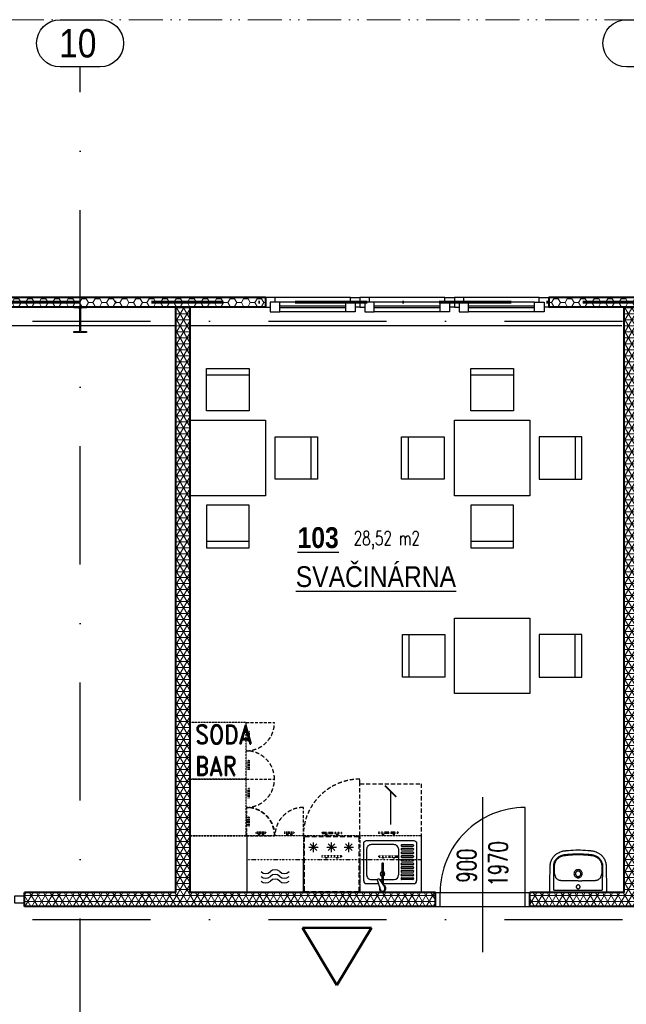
# Model space of a CAD drawing. Header units: millimetres. Extents: x 2886542 to 7567581, y -792623 to 134766.
# Tile 104 of 256: x 3808739 to 3815165, y -190572 to -180144. Entities that reach past the tile are written whole.
import ezdxf

# ---------------------------------------------------------------- set-up
doc = ezdxf.new("R2010")
doc.units = ezdxf.units.MM
for name, pattern in [('ACAD_ISO04W100', [30, 24, -3, 0, -3]), ('ACAD_ISO12W100', [21, 12, -3, 0, -3, 0, -3]), ('DASHDOT', [1, 0.5, -0.25, 0, -0.25]), ('DASHDOTX2', [50.8, 25.4, -12.7, 0, -12.7]), ('DASHED', [0.75, 0.5, -0.25]), ('DIVIDE', [1.25, 0.5, -0.25, 0, -0.25, 0, -0.25]), ('HIDDEN', [9.375, 6.25, -3.125])]:
    doc.linetypes.add(name, pattern=pattern)
for name, color, linetype in [('IN_BLOKY_ZT', 161, 'Continuous'), ('IN_C_OSA', 6, 'DASHDOT'), ('IN_LEGENDA_M', 3, 'Continuous'), ('IN_NS_TENKA', 20, 'Continuous'), ('IN_NS_VYPLNE OTVORU', 16, 'Continuous'), ('IN_TEXT', 7, 'Continuous'), ('požárničina', 10, 'Continuous')]:
    doc.layers.add(name, color=color, linetype=linetype)
doc.layers.add('IN_HELP', color=6, linetype='Continuous', plot=False)
for name, color, linetype, lineweight in [('IN_NS_TLUSTA', 1, 'Continuous', 40), ('IN_SLOUPY', 134, 'Continuous', 30), ('IN_SRAFY', 8, 'Continuous', 9)]:
    doc.layers.add(name, color=color, linetype=linetype, lineweight=lineweight)
doc.styles.add('ARIAL', font='arial.ttf')
doc.styles.add('KOTY', font='SIMPLEX.SHX', dxfattribs={"width": 0.7})
doc.styles.add('ROMAND', font='romand.shx', dxfattribs={"width": 0.85})
doc.dimstyles.new('IN_50', dxfattribs={"dimtxt": 150, "dimasz": 80, "dimexe": 40, "dimexo": 250, "dimgap": 40, "dimtad": 1, "dimdec": 4, "dimrnd": 5, "dimdsep": 46, "dimlunit": 6, "dimtxsty": 'KOTY', "dimblk": 'ARCHTICK', "dimcen": 40, "dimclrd": 256, "dimclre": 256, "dimclrt": 3, "dimadec": 0, "dimazin": 0, "dimtfac": 1, "dimtdec": 4, "dimtmove": 1, "dimatfit": 3, "dimldrblk": 'ARCHTICK', "dimfxl": 0, "dimtolj": 1, "dimtzin": 0, "dimlwd": -1, "dimlwe": -1, "dimarcsym": 0})
pattern_1 = [(0, (3465853.07, -194689.51), (71.4375, 41.2444597), [47.625, -95.25]), (120, (3465853.07, -194689.51), (-71.4375, 41.24446), [47.625, -95.25]), (60, (3465853.07, -194689.51), (2e-07, 82.4889196), [-95.25, 47.625])]

# ---------------------------------------------------------------- blocks, each defined once
blk = doc.blocks.new('madlo')
at = {"linetype": 'DIVIDE', "ltscale": 2}
blk.add_line((-104, -14), (-104, 0), dxfattribs=at)
at = {"linetype": 'DIVIDE', "ltscale": 3}
for p, q in [((104, 0), (-104, 0)), ((-64, 0), (-64, 23)), ((-50, 0), (-50, 23)), ((50, 0), (50, 23)), ((64, 0), (64, 23)), ((104, -14), (104, 0)), ((104, -14), (-104, -14))]:
    blk.add_line(p, q, dxfattribs=at)
blk = doc.blocks.new('_ArchTick')
at = {"color": 0, "linetype": 'ByBlock', "const_width": 0.15}
blk.add_lwpolyline([(-0.5, -0.5), (0.5, 0.5)], dxfattribs=at)

msp = doc.modelspace()

# ---------------------------------------------------------------- hatches: boundary and pattern name
at = {"layer": 'IN_SRAFY'}
h = msp.add_hatch(dxfattribs=at)
h.set_pattern_fill('HONEY', color=250, scale=15)
h.set_pattern_definition(pattern_1)
h.paths.add_polyline_path([(3811343.5, -183087.1), (3808538.6, -183087.1), (3808538.6, -183187.1), (3811343.5, -183187.1)])
h = msp.add_hatch(dxfattribs=at)
h.set_pattern_fill('HONEY', color=250, scale=15)
h.set_pattern_definition(pattern_1)
h.paths.add_polyline_path([(3816303.5, -183087.1), (3814343.5, -183087.1), (3814343.5, -183187.1), (3816303.5, -183187.1)])
h = msp.add_hatch(dxfattribs=at)
h.set_pattern_fill('NET3', color=250, scale=20)
h.set_pattern_definition([(0, (3472783.07, -194689.51), (0, 63.5), []), (60, (3472783.07, -194689.51), (-54.992613, 31.75), []), (120, (3472783.07, -194689.51), (-54.992613, -31.75), [])])
h.paths.add_polyline_path([(3810543.5, -183187.1), (3810393.5, -183187.1), (3810393.5, -189387.1), (3808788.5, -189387.1), (3808788.5, -189537.1), (3813143.5, -189537.1), (3813143.5, -189387.1), (3810543.5, -189387.1)])
h = msp.add_hatch(dxfattribs=at)
h.set_pattern_fill('NET3', color=250, scale=20)
h.set_pattern_definition([(0, (3477533.07, -194689.51), (0, 63.5), []), (60, (3477533.07, -194689.51), (-54.992613, 31.75), []), (120, (3477533.07, -194689.51), (-54.992613, -31.75), [])])
h.paths.add_polyline_path([(3815293.5, -183187.1), (3815143.5, -183187.1), (3815143.5, -189387.1), (3814143.5, -189387.1), (3814143.5, -189537.1), (3817793.5, -189537.1), (3817793.5, -189387.1), (3815293.5, -189387.1)])

# ---------------------------------------------------------------- linework, layer by layer
at = {"color": 250}
for p, q in [((3810718.5, -184287.1), (3810718.5, -183837.1)), ((3810718.5, -183837.1), (3811168.5, -183837.1)), ((3810718.5, -183907.1), (3811168.5, -183907.1)), ((3811168.5, -183837.1), (3811168.5, -184287.1)), ((3813518.5, -184287.1), (3813518.5, -183837.1)), ((3813518.5, -183837.1), (3813968.5, -183837.1)), ((3813518.5, -183907.1), (3813968.5, -183907.1)), ((3813968.5, -183837.1), (3813968.5, -184287.1)), ((3811168.5, -184287.1), (3810718.5, -184287.1)), ((3813968.5, -184287.1), (3813518.5, -184287.1)), ((3810543.5, -185187.1), (3810543.5, -184387.1)), ((3810543.5, -184387.1), (3811343.5, -184387.1)), ((3811343.5, -184387.1), (3811343.5, -185187.1)), ((3813343.5, -185187.1), (3813343.5, -184387.1)), ((3813343.5, -184387.1), (3814143.5, -184387.1)), ((3814143.5, -184387.1), (3814143.5, -185187.1)), ((3811443.5, -185012.1), (3811443.5, -184562.1)), ((3811443.5, -184562.1), (3811893.5, -184562.1)), ((3811823.5, -184562.1), (3811823.5, -185012.1)), ((3811893.5, -184562.1), (3811893.5, -185012.1)), ((3812783.7, -185012.1), (3812783.7, -184562.1)), ((3812783.7, -184562.1), (3813233.7, -184562.1)), ((3812853.7, -184562.1), (3812853.7, -185012.1)), ((3813233.7, -184562.1), (3813233.7, -185012.1)), ((3814243.5, -184562.1), (3814243.5, -185012.1)), ((3814693.5, -184562.1), (3814243.5, -184562.1)), ((3814623.5, -184562.1), (3814623.5, -185012.1)), ((3814693.5, -185012.1), (3814693.5, -184562.1)), ((3811893.5, -185012.1), (3811443.5, -185012.1)), ((3813233.7, -185012.1), (3812783.7, -185012.1)), ((3814243.5, -185012.1), (3814693.5, -185012.1)), ((3811343.5, -185187.1), (3810543.5, -185187.1)), ((3814143.5, -185187.1), (3813343.5, -185187.1)), ((3811168.5, -185287.1), (3810718.5, -185287.1)), ((3810718.5, -185287.1), (3810718.5, -185737.1)), ((3811168.5, -185737.1), (3811168.5, -185287.1)), ((3813968.5, -185287.1), (3813518.5, -185287.1)), ((3813518.5, -185287.1), (3813518.5, -185737.1)), ((3813968.5, -185737.1), (3813968.5, -185287.1)), ((3810718.5, -185667.1), (3811168.5, -185667.1)), ((3813518.5, -185667.1), (3813968.5, -185667.1)), ((3810718.5, -185737.1), (3811168.5, -185737.1)), ((3813518.5, -185737.1), (3813968.5, -185737.1)), ((3813343.5, -186481.9), (3814143.5, -186481.9)), ((3813343.5, -187281.9), (3813343.5, -186481.9)), ((3814143.5, -186481.9), (3814143.5, -187281.9)), ((3812793.5, -187106.9), (3812793.5, -186656.9)), ((3812793.5, -186656.9), (3813243.5, -186656.9)), ((3812863.5, -187106.9), (3812863.5, -186656.9)), ((3813243.5, -186656.9), (3813243.5, -187106.9)), ((3814243.5, -186656.9), (3814243.5, -187106.9)), ((3814693.5, -186656.9), (3814243.5, -186656.9)), ((3814623.5, -187106.9), (3814623.5, -186656.9)), ((3814693.5, -187106.9), (3814693.5, -186656.9)), ((3813243.5, -187106.9), (3812793.5, -187106.9)), ((3814243.5, -187106.9), (3814693.5, -187106.9)), ((3814143.5, -187281.9), (3813343.5, -187281.9)), ((3811143.5, -188787.1), (3811143.5, -189387.1)), ((3811802.2, -188909.2), (3811902.2, -188909.2)), ((3811816.8, -188944.6), (3811887.5, -188873.9)), ((3811816.8, -188873.9), (3811887.5, -188944.6)), ((3811852.2, -188959.2), (3811852.2, -188859.2)), ((3811993.6, -188909.2), (3812093.6, -188909.2)), ((3812008.2, -188944.6), (3812078.9, -188873.9)), ((3812008.2, -188873.9), (3812078.9, -188944.6)), ((3812043.6, -188959.2), (3812043.6, -188859.2)), ((3812175.7, -188909.2), (3812275.7, -188909.2)), ((3812190.4, -188944.6), (3812261.1, -188873.9)), ((3812190.4, -188873.9), (3812261.1, -188944.6)), ((3812225.7, -188959.2), (3812225.7, -188859.2)), ((3811743.5, -189387.1), (3811743.5, -189035.7)), ((3814398.7, -189363.3), (3814398.7, -189232.4)), ((3814409.5, -189232.4), (3814409.5, -189232.4)), ((3814910.6, -189232.4), (3814910.6, -189363.3)), ((3814490.9, -189263.8), (3814490.9, -189263.8)), ((3814818.4, -189263.8), (3814818.4, -189263.8)), ((3811143.5, -189387.1), (3811743.5, -189387.1)), ((3814941.9, -189387.1), (3814367.5, -189387.1)), ((3814398.7, -189363.3), (3814910.6, -189363.3))]:
    msp.add_line(p, q, dxfattribs=at)
at = {"color": 250, "linetype": 'HIDDEN', "ltscale": 5}
for p, q in [((3811137.7, -187587.1), (3811437.7, -187587.1)), ((3811137.7, -188187.1), (3811437.7, -188187.1)), ((3811137.7, -188187.1), (3811437.7, -188187.1)), ((3811143.5, -188787.1), (3811143.5, -188487.1)), ((3811743.5, -188787.1), (3811743.5, -188487.1)), ((3811137.7, -188787.1), (3811437.7, -188787.1)), ((3812343.5, -188787.1), (3812343.5, -189387.1))]:
    msp.add_line(p, q, dxfattribs=at)
at = {"color": 250, "linetype": 'DIVIDE', "ltscale": 2}
for p, q in [((3811174.7, -187685.1), (3811160.7, -187685.1)), ((3811174.7, -188285.1), (3811160.7, -188285.1)), ((3811241.5, -188750.1), (3811241.5, -188764.1))]:
    msp.add_line(p, q, dxfattribs=at)
at = {"color": 250, "linetype": 'DIVIDE'}
for p, q in [((3811160.7, -187789.1), (3811160.7, -187685.1)), ((3811174.7, -187789.1), (3811174.7, -187685.1)), ((3811160.7, -188089.1), (3811160.7, -187985.1)), ((3811174.7, -188089.1), (3811174.7, -187985.1)), ((3811160.7, -188389.1), (3811160.7, -188285.1)), ((3811174.7, -188389.1), (3811174.7, -188285.1)), ((3811160.7, -188689.1), (3811160.7, -188585.1)), ((3811174.7, -188689.1), (3811174.7, -188585.1)), ((3811345.5, -188750.1), (3811241.5, -188750.1)), ((3811345.5, -188764.1), (3811241.5, -188764.1)), ((3811645.5, -188750.1), (3811541.5, -188750.1)), ((3811645.5, -188764.1), (3811541.5, -188764.1))]:
    msp.add_line(p, q, dxfattribs=at)
at = {"color": 250, "linetype": 'DIVIDE', "ltscale": 3}
for p, q in [((3811160.7, -187710.1), (3811137.7, -187710.1)), ((3811160.7, -187724.1), (3811137.7, -187724.1)), ((3811160.7, -187750.1), (3811137.7, -187750.1)), ((3811160.7, -187764.1), (3811137.7, -187764.1)), ((3811174.7, -187789.1), (3811160.7, -187789.1)), ((3811160.7, -187985.1), (3811174.7, -187985.1)), ((3811160.7, -188010.1), (3811137.7, -188010.1)), ((3811160.7, -188024.1), (3811137.7, -188024.1)), ((3811160.7, -188050.1), (3811137.7, -188050.1)), ((3811160.7, -188064.1), (3811137.7, -188064.1)), ((3811174.7, -188089.1), (3811160.7, -188089.1)), ((3811160.7, -188310.1), (3811137.7, -188310.1)), ((3811160.7, -188324.1), (3811137.7, -188324.1)), ((3811160.7, -188350.1), (3811137.7, -188350.1)), ((3811160.7, -188364.1), (3811137.7, -188364.1)), ((3811174.7, -188389.1), (3811160.7, -188389.1)), ((3811160.7, -188610.1), (3811137.7, -188610.1)), ((3811160.7, -188624.1), (3811137.7, -188624.1)), ((3811160.7, -188585.1), (3811174.7, -188585.1)), ((3811160.7, -188650.1), (3811137.7, -188650.1)), ((3811160.7, -188664.1), (3811137.7, -188664.1)), ((3811174.7, -188689.1), (3811160.7, -188689.1)), ((3811266.5, -188764.1), (3811266.5, -188787.1)), ((3811280.5, -188764.1), (3811280.5, -188787.1)), ((3811306.5, -188764.1), (3811306.5, -188787.1)), ((3811320.5, -188764.1), (3811320.5, -188787.1)), ((3811345.5, -188750.1), (3811345.5, -188764.1)), ((3811541.5, -188764.1), (3811541.5, -188750.1)), ((3811566.5, -188764.1), (3811566.5, -188787.1)), ((3811580.5, -188764.1), (3811580.5, -188787.1)), ((3811606.5, -188764.1), (3811606.5, -188787.1)), ((3811620.5, -188764.1), (3811620.5, -188787.1)), ((3811645.5, -188750.1), (3811645.5, -188764.1)), ((3811143.5, -189037.1), (3812993.5, -189037.1))]:
    msp.add_line(p, q, dxfattribs=at)
at = {"color": 250, "linetype": 'HIDDEN', "ltscale": 7}
msp.add_line((3812343.5, -188237.1), (3812343.5, -188187.1), dxfattribs=at)
at = {"color": 250, "linetype": 'HIDDEN', "ltscale": 0.2}
for p, q in [((3812993.5, -188787.1), (3810543.5, -188787.1)), ((3810543.5, -188787.1), (3810543.5, -189387.1)), ((3811743.5, -188787.1), (3811743.5, -189387.1)), ((3810543.5, -189387.1), (3812993.5, -189387.1))]:
    msp.add_line(p, q, dxfattribs=at)
at = {"color": 250, "ltscale": 5}
msp.add_line((3812993.5, -188787.1), (3812993.5, -189387.1), dxfattribs=at)
at = {"color": 250, "linetype": 'DIVIDE', "ltscale": 75}
msp.add_line((3812343.5, -189037.1), (3812343.5, -189387.1), dxfattribs=at)
at = {"color": 250, "linetype": 'HIDDEN', "ltscale": 0.2}
for points in [[(3810543.5, -188187.1), (3811137.7, -188187.1), (3811137.7, -187587.1), (3810543.5, -187587.1)], [(3810543.5, -188787.1), (3811137.7, -188787.1), (3811137.7, -188187.1), (3810543.5, -188187.1)]]:
    msp.add_lwpolyline(points, close=True, dxfattribs=at)
at = {"color": 250, "linetype": 'HIDDEN', "ltscale": 7}
msp.add_lwpolyline([(3812343.5, -188787.1), (3812343.5, -188237.1), (3812993.5, -188237.1), (3812993.5, -188787.1)], dxfattribs=at)
at = {"color": 250, "linetype": 'DASHED', "ltscale": 100}
msp.add_lwpolyline([(3811753.5, -189377.1), (3812333.6, -189377.1), (3812333.6, -188797.1), (3811753.5, -188797.1)], close=True, dxfattribs=at)
at = {"color": 250, "linetype": 'HIDDEN', "ltscale": 7}
for centre, radius, start, end in [((3811137.7, -187587.1), 300, 270, 0), ((3811137.7, -188187.1), 300, 0, 90), ((3811137.7, -188187.1), 300, 270, 0), ((3812343.5, -188787.1), 600, 90, 180), ((3811137.7, -188787.1), 300, 0, 90), ((3811143.5, -188787.1), 300, 0, 90), ((3811743.5, -188787.1), 300, 90, 180)]:
    msp.add_arc(centre, radius, start, end, dxfattribs=at)
at = {"color": 250}
for centre, radius, start, end in [((3811443.5, -189216), 70, 45, 135), ((3811344.6, -189117), 70, 225, 315), ((3811344.6, -189167), 70, 225, 315), ((3811443.5, -189266), 70, 45, 135), ((3811443.5, -189316), 70, 45, 135), ((3811542.5, -189117), 70, 225, 315), ((3811542.5, -189167), 70, 225, 315), ((3814609.7, -189180.3), 213.6, 182.2856, 183.99223), ((3811482.4, -189398.5), 2921.3, 3.53367, 3.99223), ((3814505.4, -189184.7), 100.7, 182.34596, 185.77869), ((3814484.2, -189186.8), 79.3, 185.77869, 201.78509), ((3814472, -189191.7), 66.2, 201.78509, 213.21716), ((3814654, -189188.8), 43.2, 180.03382, 192.5663), ((3814655.5, -189188.8), 43.2, 347.42167, 359.97821), ((3814832.2, -189189), 72, 327.24647, 337.75128), ((3814829.5, -189187.9), 75, 337.75128, 354.68493), ((3814766.8, -189182), 137.9, 354.68493, 357.19041), ((3817093.7, -189350.3), 2186.5, 175.93072, 176.54338), ((3814717.4, -189181.2), 195.9, 355.93072, 357.79145), ((3811344.6, -189217), 70, 225, 315), ((3811542.5, -189217), 70, 225, 315), ((3814633.9, -197842), 8579.1, 89.8615, 90.12365), ((3814673.3, -181556.8), 7706.2, 269.8615, 270.15334)]:
    msp.add_arc(centre, radius, start, end, dxfattribs=at)
for points, degree, knots in [([(3814354.9, -189363.3), (3814355, -189337.1), (3814355.4, -189283.6), (3814356.3, -189214.7), (3814357.1, -189166.6), (3814357.6, -189138.5), (3814357.9, -189123.4), (3814358.1, -189110.6), (3814358.3, -189103.9), (3814358.7, -189098.4), (3814360, -189082.2), (3814366.2, -189053.8), (3814383.6, -189020.9), (3814404.8, -188995.8), (3814426.7, -188977.2), (3814451.6, -188962.4), (3814473.5, -188953.7), (3814491.2, -188949), (3814502.6, -188947), (3814512.6, -188945.7), (3814520.9, -188944.8), (3814534.2, -188943.3), (3814578.7, -188938.9), (3814620.5, -188937.1), (3814654.7, -188937.1)], 3, [624.3293724, 624.3293724, 624.3293724, 624.3293724, 702.9544811, 784.8724528, 830.9516271, 847.3395194, 869.0994733, 876.2866185, 885.5947214, 889.2031847, 893.0691299, 934.2915197, 975.5067434, 1003.6632933, 1032.5915682, 1061.5234619, 1090.2003552, 1103.0073565, 1116.5450681, 1124.9303202, 1133.080278, 1141.8241472, 1164.8620295, 1267.3158635, 1267.3158635, 1267.3158635, 1267.3158635]), ([(3814654.7, -188937.1), (3814688.8, -188937.1), (3814730.7, -188938.9), (3814775.2, -188943.3), (3814788.4, -188944.8), (3814796.8, -188945.7), (3814806.7, -188947), (3814818.1, -188949), (3814835.9, -188953.7), (3814857.8, -188962.4), (3814882.6, -188977.2), (3814904.6, -188995.8), (3814925.8, -189020.9), (3814943.2, -189053.8), (3814949.4, -189082.2), (3814950.7, -189098.4), (3814951, -189103.9), (3814951.2, -189110.6), (3814951.5, -189123.4), (3814951.8, -189138.5), (3814952.3, -189166.6), (3814953.1, -189214.7), (3814954, -189283.6), (3814954.2, -189337.1), (3814954.5, -189363.3)], 3, [-642.9864911, -642.9864911, -642.9864911, -642.9864911, -540.5326571, -517.4947748, -508.7509056, -500.6009478, -492.2156957, -478.6779841, -465.8709828, -437.1940895, -408.2621957, -379.3339209, -351.177371, -309.9621473, -268.7397575, -264.8738123, -261.265349, -251.957246, -244.7701008, -223.010147, -206.6222547, -160.5430804, -78.6251087, 0, 0, 0, 0]), ([(3814396.2, -189188.8), (3814396.2, -189186.8), (3814396.1, -189182.6), (3814396.1, -189177.6), (3814396.1, -189170.9), (3814396, -189164.4), (3814395.9, -189152.2), (3814395.9, -189141.6), (3814395.9, -189131.4), (3814395.9, -189125.1), (3814395.9, -189118.3), (3814395.9, -189111.6), (3814396, -189105.2), (3814396.4, -189098.8), (3814397.4, -189089.5), (3814399.8, -189076.8), (3814405.2, -189060.9), (3814414.1, -189044.6), (3814425.7, -189029.5), (3814443.2, -189012.9), (3814463.4, -189000.3), (3814482.6, -188992.9), (3814493.5, -188989.8), (3814501, -188988.3), (3814507.4, -188987.3), (3814518.9, -188985.8), (3814542, -188983.2), (3814588.9, -188979.2), (3814628.7, -188977.8), (3814654.7, -188977.8)], 3, [175.048841, 175.048841, 175.048841, 175.048841, 180.8911554, 187.6655297, 190.0972434, 200.9712968, 207.1076621, 226.9244021, 232.6912413, 237.6905177, 245.8721191, 253.1176342, 257.6911672, 265.0856816, 272.2423303, 285.7589146, 303.8843334, 322.5715738, 341.1320441, 360.7942456, 394.8665984, 411.8774096, 422.5273655, 428.8323705, 434.8930758, 441.8440094, 463.4830862, 504.8814626, 582.8827086, 582.8827086, 582.8827086, 582.8827086]), ([(3814404.8, -189188.8), (3814404.7, -189187), (3814404.7, -189183.7), (3814404.7, -189178.7), (3814404.7, -189170.8), (3814404.5, -189162.3), (3814404.5, -189151.9), (3814404.5, -189143), (3814404.5, -189130.2), (3814404.4, -189117.9), (3814404.5, -189106.8), (3814404.8, -189099.4), (3814405.6, -189091.2), (3814407.8, -189079.4), (3814412.8, -189064.4), (3814421.3, -189048.8), (3814432.3, -189034.7), (3814448.9, -189019.1), (3814466, -189008.5), (3814480.8, -189002.4), (3814489.1, -188999.6), (3814496.1, -188997.7), (3814503.2, -188996.3), (3814509.2, -188995.4), (3814516.8, -188994.5), (3814526.3, -188993.4), (3814546.8, -188991.2), (3814589.7, -188987.6), (3814628.9, -188986.3), (3814654.7, -188986.3)], 3, [979.5157254, 979.5157254, 979.5157254, 979.5157254, 984.9987927, 989.1937826, 994.506217, 1008.8362622, 1014.5640908, 1025.6718104, 1035.7751019, 1052.8738125, 1062.5761609, 1068.9577937, 1075.0784321, 1087.4073227, 1104.8967856, 1122.2323938, 1140.4962351, 1158.4137809, 1190.3865904, 1200.5056901, 1206.3740956, 1216.6056425, 1222.2132549, 1228.037047, 1234.9612136, 1245.0925477, 1256.7931979, 1296.8456484, 1374.2483368, 1374.2483368, 1374.2483368, 1374.2483368]), ([(3814654.7, -188977.8), (3814680.7, -188977.8), (3814720.5, -188979.2), (3814767.3, -188983.2), (3814790.5, -188985.8), (3814802, -188987.3), (3814808.3, -188988.3), (3814815.8, -188989.8), (3814826.8, -188992.9), (3814846, -189000.3), (3814866.2, -189012.9), (3814883.7, -189029.5), (3814895.3, -189044.6), (3814904.1, -189060.9), (3814909.6, -189076.8), (3814912, -189089.5), (3814913, -189098.8), (3814913.3, -189105.2), (3814913.4, -189111.6), (3814913.5, -189118.3), (3814913.5, -189125.1), (3814913.5, -189131.4), (3814913.5, -189141.6), (3814913.4, -189152.2), (3814913.4, -189164.4), (3814913.3, -189170.9), (3814913.3, -189177.6), (3814913.3, -189182.6), (3814913.2, -189186.8), (3814913.1, -189188.8)], 3, [582.8827086, 582.8827086, 582.8827086, 582.8827086, 660.8839546, 702.282331, 723.9214078, 730.8723414, 736.9330467, 743.2380517, 753.8880076, 770.8988188, 804.9711716, 824.6333731, 843.1938434, 861.8810838, 880.0065026, 893.5230869, 900.6797356, 908.07425, 912.647783, 919.8932981, 928.0748994, 933.0741759, 938.8410151, 958.6577551, 964.7941204, 975.6681738, 978.0998875, 984.8742618, 990.7165762, 990.7165762, 990.7165762, 990.7165762]), ([(3814654.7, -188986.3), (3814680.5, -188986.3), (3814719.6, -188987.6), (3814762.5, -188991.2), (3814783.1, -188993.4), (3814792.6, -188994.5), (3814800.1, -188995.4), (3814806.2, -188996.3), (3814813.3, -188997.7), (3814820.3, -188999.6), (3814828.6, -189002.4), (3814843.4, -189008.5), (3814860.5, -189019.1), (3814877.1, -189034.7), (3814888.1, -189048.8), (3814896.5, -189064.4), (3814901.6, -189079.4), (3814903.7, -189091.2), (3814904.6, -189099.4), (3814904.9, -189106.8), (3814904.9, -189117.9), (3814904.9, -189130.2), (3814904.9, -189143), (3814904.9, -189151.9), (3814904.8, -189162.3), (3814904.7, -189170.8), (3814904.7, -189178.7), (3814904.7, -189183.7), (3814904.7, -189187), (3814904.6, -189188.8)], 3, [0, 0, 0, 0, 77.4026884, 117.4551389, 129.1557891, 139.2871231, 146.2112897, 152.0350818, 157.6426942, 167.8742411, 173.7426467, 183.8617464, 215.8345559, 233.7521016, 252.0159429, 269.3515512, 286.8410141, 299.1699046, 305.2905431, 311.6721758, 321.3745242, 338.4732348, 348.5765263, 359.684246, 365.4120746, 379.7421197, 385.0545541, 389.2495441, 394.7326113, 394.7326113, 394.7326113, 394.7326113]), ([(3814654.7, -189145.3), (3814648.9, -189145.3), (3814640.2, -189147), (3814630, -189152.5), (3814621.1, -189159.8), (3814614.6, -189169.4), (3814611.3, -189180.3), (3814610.7, -189185.9), (3814610.7, -189188.8)], 3, [-68.6654182, -68.6654182, -68.6654182, -68.6654182, -51.2968157, -42.5903422, -34.1818686, -16.861064, -8.5105281, 0, 0, 0, 0]), ([(3814698.6, -189188.8), (3814698.6, -189185.9), (3814698.1, -189180.3), (3814694.8, -189169.4), (3814688.3, -189159.8), (3814679.4, -189152.5), (3814669.2, -189147), (3814660.5, -189145.3), (3814654.7, -189145.3)], 3, [137.3371161, 137.3371161, 137.3371161, 137.3371161, 145.8476442, 154.1981802, 171.5189847, 179.9274583, 188.6339318, 206.0025344, 206.0025344, 206.0025344, 206.0025344]), ([(3814490.9, -189263.8), (3814488.2, -189263.7), (3814483.1, -189263.4), (3814474.5, -189262.6), (3814465.4, -189261.4), (3814456, -189259.1), (3814447.1, -189255.4), (3814438.4, -189250.3), (3814429.9, -189243.9), (3814422.6, -189236.4), (3814418.4, -189230.8), (3814416.6, -189228)], 3, [850.9131625, 850.9131625, 850.9131625, 850.9131625, 858.9633883, 866.2315814, 877.0856857, 886.2600541, 895.260314, 905.8750217, 916.564351, 927.0722249, 937.310546, 937.310546, 937.310546, 937.310546]), ([(3814611.8, -189198.2), (3814612.8, -189202.9), (3814616.6, -189212.1), (3814626.6, -189223.3), (3814637.6, -189229.4), (3814647.2, -189231.8), (3814652.2, -189232.3), (3814654.7, -189232.3)], 3, [9.4592255, 9.4592255, 9.4592255, 9.4592255, 24.1172372, 38.8621135, 53.6693893, 61.303478, 68.6685581, 68.6685581, 68.6685581, 68.6685581]), ([(3814654.7, -189160.5), (3814652.8, -189160.5), (3814649, -189160.9), (3814643.6, -189162.5), (3814638.7, -189165.1), (3814634.4, -189168.6), (3814630.8, -189172.9), (3814627.2, -189179.4), (3814626.1, -189185.1), (3814626.1, -189188.8)], 3, [0, 0, 0, 0, 5.771404, 11.3589941, 16.7606939, 22.4243711, 27.849839, 33.4803199, 44.736035, 44.736035, 44.736035, 44.736035]), ([(3814626.1, -189188.8), (3814626.1, -189190.7), (3814626.5, -189194.4), (3814628.1, -189199.8), (3814630.8, -189204.7), (3814634.4, -189208.9), (3814638.6, -189212.4), (3814645.3, -189216), (3814650.9, -189217.1), (3814654.7, -189217.1)], 3, [44.736035, 44.736035, 44.736035, 44.736035, 50.4036456, 55.91951, 61.5711973, 67.020032, 72.442686, 78.0787546, 89.405769, 89.405769, 89.405769, 89.405769]), ([(3814683.3, -189188.8), (3814683.3, -189185.1), (3814682.2, -189179.4), (3814678.6, -189172.9), (3814675, -189168.6), (3814670.7, -189165.1), (3814665.8, -189162.5), (3814660.4, -189160.9), (3814656.6, -189160.5), (3814654.7, -189160.5)], 3, [134.075503, 134.075503, 134.075503, 134.075503, 145.3312181, 150.9616989, 156.3871668, 162.050844, 167.4525439, 173.040134, 178.8115379, 178.8115379, 178.8115379, 178.8115379]), ([(3814654.7, -189217.1), (3814658.5, -189217.1), (3814664.1, -189216), (3814670.7, -189212.4), (3814675, -189208.9), (3814678.6, -189204.7), (3814681.2, -189199.8), (3814682.9, -189194.4), (3814683.3, -189190.7), (3814683.3, -189188.8)], 3, [89.405769, 89.405769, 89.405769, 89.405769, 100.7327834, 106.368852, 111.791506, 117.2403407, 122.8920279, 128.4078923, 134.075503, 134.075503, 134.075503, 134.075503]), ([(3814654.7, -189232.3), (3814657.1, -189232.3), (3814662.1, -189231.8), (3814671.8, -189229.4), (3814682.8, -189223.3), (3814692.8, -189212.1), (3814696.5, -189202.9), (3814697.6, -189198.2)], 3, [68.6685581, 68.6685581, 68.6685581, 68.6685581, 76.0336381, 83.6677268, 98.4750026, 113.2198789, 127.8778906, 127.8778906, 127.8778906, 127.8778906]), ([(3814892.8, -189228), (3814891, -189230.8), (3814886.8, -189236.4), (3814879.4, -189243.9), (3814871, -189250.3), (3814862.2, -189255.4), (3814853.3, -189259.1), (3814843.9, -189261.4), (3814834.9, -189262.6), (3814826.2, -189263.4), (3814821.1, -189263.7), (3814818.4, -189263.8)], 3, [436.9377907, 436.9377907, 436.9377907, 436.9377907, 447.1761119, 457.6839857, 468.373315, 478.9880227, 487.9882827, 497.162651, 508.0167554, 515.2849484, 523.3351742, 523.3351742, 523.3351742, 523.3351742]), ([(3814615.4, -189263), (3814603, -189263), (3814586.3, -189263.1), (3814560.2, -189263.6), (3814541.8, -189264.2), (3814522.1, -189264.5), (3814509.1, -189264.5), (3814498.5, -189264.2), (3814493.3, -189264), (3814490.9, -189263.8)], 3, [726.3761251, 726.3761251, 726.3761251, 726.3761251, 763.622224, 776.4308365, 804.6764771, 819.0556227, 835.4908074, 843.719456, 850.9044335, 850.9044335, 850.9044335, 850.9044335]), ([(3814654.7, -189306.9), (3814652, -189306.9), (3814646.7, -189307.9), (3814639.8, -189312.4), (3814635.2, -189319.2), (3814633.6, -189327.2), (3814635.2, -189335.2), (3814639.8, -189341.9), (3814646.6, -189346.4), (3814652, -189347.5), (3814654.7, -189347.5)], 3, [0, 0, 0, 0, 8.0411526, 16.0037293, 24.1454651, 32.0590001, 40.0640646, 48.1003057, 56.0652616, 64.20975, 64.20975, 64.20975, 64.20975]), ([(3814654.7, -189347.5), (3814657.4, -189347.5), (3814662.8, -189346.4), (3814669.6, -189341.9), (3814674.2, -189335.2), (3814675.8, -189327.2), (3814674.2, -189319.2), (3814669.6, -189312.4), (3814662.7, -189307.9), (3814657.4, -189306.9), (3814654.7, -189306.9)], 3, [64.20975, 64.20975, 64.20975, 64.20975, 72.3542384, 80.3191944, 88.3554355, 96.3604999, 104.2740349, 112.4157707, 120.3783474, 128.4195, 128.4195, 128.4195, 128.4195]), ([(3814818.4, -189263.8), (3814816, -189264), (3814810.9, -189264.2), (3814800.3, -189264.5), (3814787.3, -189264.5), (3814767.6, -189264.2), (3814749.1, -189263.6), (3814723, -189263.1), (3814706.4, -189262.9), (3814693.9, -189263)], 3, [523.3439033, 523.3439033, 523.3439033, 523.3439033, 530.5288808, 538.7575294, 555.192714, 569.5718597, 597.8175003, 610.6261128, 647.8722116, 647.8722116, 647.8722116, 647.8722116]), ([(3814354.8, -189387.1), (3814354.7, -189387.1), (3814354.8, -189371.7), (3814354.9, -189363.3)], 1, [600.3731428, 600.3731428, 600.5102396, 615.9331953, 624.3293724, 624.3293724]), ([(3814954.5, -189363.3), (3814954.6, -189371.7), (3814954.7, -189387.1), (3814954.5, -189387.1)], 1, [0, 0, 8.3961771, 23.8191329, 23.9562297, 23.9562297])]:
    msp.add_open_spline(points, degree=degree, knots=knots, dxfattribs=at)
for points, degree in [([(3814398.7, -189232.4), (3814398.7, -189231.4), (3814398.7, -189229.6), (3814398.6, -189226.8), (3814398.4, -189224), (3814398.3, -189221.2), (3814398.2, -189219.4), (3814398.1, -189218.5)], 3), ([(3814911.2, -189218.5), (3814911.2, -189219.4), (3814911.1, -189221.2), (3814910.9, -189224), (3814910.8, -189226.8), (3814910.7, -189229.6), (3814910.6, -189231.4), (3814910.6, -189232.4)], 3), ([(3814367.5, -189387.1), (3814364.1, -189387.1), (3814360.7, -189387.1), (3814354.1, -189387.1), (3814354.4, -189387.1), (3814354.8, -189387.1)], 5), ([(3814954.5, -189387.1), (3814955, -189387.1), (3814955.3, -189387.1), (3814948.7, -189387.1), (3814945.3, -189387.1), (3814941.9, -189387.1)], 5)]:
    msp.add_open_spline(points, degree=degree, dxfattribs=at)
at = {"layer": 'IN_BLOKY_ZT', "color": 250}
msp.add_line((3812550.2, -189250.1), (3812573.5, -189250.1), dxfattribs=at)
for points in [[(3812383.5, -189263.1), (3812383.5, -188867.1, -0.4142136), (3812413.5, -188837.1), (3812913.5, -188837.1), (3812913.5, -188837.1, -0.4142136), (3812943.5, -188867.1), (3812943.5, -188867.1), (3812943.5, -189263.1)], [(3812593.5, -189250.1), (3812705.5, -189250.1), (3812705.5, -189250.1, 0.4002716), (3812753.2, -189200.1), (3812753.2, -189200.1), (3812753.5, -189200.1), (3812753.5, -188930.1), (3812753.5, -188930.1, 0.4142136), (3812703.5, -188880.1), (3812703.5, -188880.1), (3812463.5, -188880.1), (3812463.6, -188880.1), (3812463.6, -188880.1, 0.4142136), (3812413.6, -188930.1), (3812413.6, -188930.1), (3812413.5, -188930.1), (3812413.5, -189200.1), (3812413.6, -189200.1), (3812413.6, -189200.1, 0.4142136), (3812463.6, -189250.1), (3812463.6, -189250.1), (3812463.5, -189250.1), (3812530.5, -189250.1)], [(3812593.5, -189309.5), (3812593.5, -189085.6), (3812593.5, -189085.6, 1.0020351), (3812573.5, -189085.6), (3812573.5, -189085.6), (3812573.5, -189284.2)], [(3812530.2, -189254.6, -0.8030533), (3812548.4, -189247.4), (3812548.4, -189247.4), (3812604.2, -189329), (3812604.1, -189328.8)], [(3812383.5, -189263.1, 0.4142136), (3812413.5, -189293.1), (3812413.5, -189293.1), (3812542, -189293.1)], [(3812593.5, -189293.1), (3812913.5, -189293.1), (3812913.5, -189293.1, 0.4142136), (3812943.5, -189263.1)]]:
    msp.add_lwpolyline(points, format="xyb", dxfattribs=at)
for points in [[(3812788.5, -188880.1), (3812903.5, -188880.1)], [(3812903.5, -188899.5), (3812788.5, -188899.5)], [(3812788.5, -188919), (3812903.5, -188919)], [(3812903.5, -188938.5), (3812788.5, -188938.5)], [(3812788.5, -188958), (3812903.5, -188958)], [(3812903.5, -188977.4), (3812788.5, -188977.4)], [(3812788.5, -188996.9), (3812903.5, -188996.9)], [(3812903.5, -189016.4), (3812788.5, -189016.4)], [(3812788.5, -189035.9), (3812903.5, -189035.9)], [(3812903.5, -189055.3), (3812788.5, -189055.3)], [(3812788.5, -189074.8), (3812903.5, -189074.8)], [(3812903.5, -189094.3), (3812788.5, -189094.3)], [(3812788.5, -189113.8), (3812903.5, -189113.8)], [(3812903.5, -189133.2), (3812788.5, -189133.2)], [(3812788.5, -189152.7), (3812903.5, -189152.7)], [(3812903.5, -189172.2), (3812788.5, -189172.2)], [(3812788.5, -189191.7), (3812903.5, -189191.7)], [(3812903.5, -189211.1), (3812788.5, -189211.1)], [(3812788.5, -189230.6), (3812903.5, -189230.6)], [(3812903.5, -189250.1), (3812788.5, -189250.1)], [(3812559.6, -189354.4), (3812530.5, -189255.9)]]:
    msp.add_lwpolyline(points, dxfattribs=at)
for centre, radius, start, end in [((3812583.5, -189190.3), 25, 113.57828, 180), ((3812583.5, -189190.3), 25, 180, 246.42172), ((3812583.5, -189190.3), 25, 293.57839, 66.42161), ((3812583.5, -189343.1), 35, 152.69496, 78.78193)]:
    msp.add_arc(centre, radius, start, end, dxfattribs=at)
for centre, major_axis, ratio, start_param, end_param in [((3812788.5, -188889.8), (10, 0), 0.9736842, 1.5707963, 4.712389), ((3812788.5, -188928.8), (10, 0), 0.9736842, 1.5707963, 4.712389), ((3812903.5, -188889.8), (-10, 0), 0.9736842, 1.5707963, 4.712389), ((3812903.5, -188928.8), (-10, 0), 0.9736842, 1.5707963, 4.712389), ((3812788.5, -188967.7), (10, 0), 0.9736842, 1.5707963, 4.712389), ((3812788.5, -189006.7), (10, 0), 0.9736842, 1.5707963, 4.712389), ((3812788.5, -189045.6), (10, 0), 0.9736842, 1.5707963, 4.712389), ((3812903.5, -188967.7), (-10, 0), 0.9736842, 1.5707963, 4.712389), ((3812903.5, -189006.7), (-10, 0), 0.9736842, 1.5707963, 4.712389), ((3812903.5, -189045.6), (-10, 0), 0.9736842, 1.5707963, 4.712389), ((3812788.5, -189084.6), (10, 0), 0.9736842, 1.5707963, 4.712389), ((3812788.5, -189123.5), (10, 0), 0.9736842, 1.5707963, 4.712389), ((3812903.5, -189084.5), (-10, 0), 0.9736842, 1.5707963, 4.712389), ((3812903.5, -189123.5), (-10, 0), 0.9736842, 1.5707963, 4.712389), ((3812788.5, -189162.4), (10, 0), 0.9736842, 1.5707963, 4.712389), ((3812788.5, -189201.4), (10, 0), 0.9736842, 1.5707963, 4.712389), ((3812788.5, -189240.3), (10, 0), 0.9736842, 1.5707963, 4.712389), ((3812903.5, -189162.4), (-10, 0), 0.9736842, 1.5707963, 4.712389), ((3812903.5, -189201.4), (-10, 0), 0.9736842, 1.5707963, 4.712389), ((3812903.5, -189240.3), (-10, 0), 0.9736842, 1.5707963, 4.712389), ((3812583.5, -189345.7), (0, 29.6), 0.8436485, 1.8694375, 5.3178161)]:
    msp.add_ellipse(centre, major_axis=major_axis, ratio=ratio, start_param=start_param, end_param=end_param, dxfattribs=at)
at = {"layer": 'IN_C_OSA', "color": 250, "ltscale": 2500}
for p, q in [((3809378.5, -205913.2), (3809378.5, -180644.4)), ((3761372.6, -183337.1), (3821945.8, -183337.1)), ((3761372.6, -189672.1), (3821945.8, -189672.1))]:
    msp.add_line(p, q, dxfattribs=at)
at = {"layer": 'IN_C_OSA', "color": 250, "linetype": 'ByBlock'}
for points in [[(3809167.3, -180644.4, -1), (3809167.3, -180144.4), (3809589.8, -180144.4, -1), (3809589.8, -180644.4)], [(3815167.3, -180644.4, -1), (3815167.3, -180144.4), (3815589.8, -180144.4, -1), (3815589.8, -180644.4)]]:
    msp.add_lwpolyline(points, format="xyb", close=True, dxfattribs=at)
at = {"layer": 'IN_NS_TENKA', "color": 250}
for p, q in [((3810393.5, -183387.1), (3803613.5, -183387.1)), ((3815118.5, -183387.1), (3810543.5, -183387.1))]:
    msp.add_line(p, q, dxfattribs=at)
at = {"layer": 'IN_NS_TLUSTA', "color": 250}
for p, q in [((3811343.5, -183087.1), (3808538.6, -183087.1)), ((3811343.5, -183087.1), (3811343.5, -183187.1)), ((3816303.5, -183087.1), (3814343.5, -183087.1)), ((3814343.5, -183087.1), (3814343.5, -183187.1)), ((3811343.5, -183187.1), (3808538.6, -183187.1)), ((3810393.5, -189387.1), (3810393.5, -183187.1)), ((3810543.5, -189387.1), (3810543.5, -183187.1)), ((3816303.5, -183187.1), (3814343.5, -183187.1)), ((3815143.5, -189387.1), (3815143.5, -183187.1)), ((3810393.5, -189387.1), (3808788.5, -189387.1)), ((3808788.5, -189537.1), (3808788.5, -189387.1)), ((3813143.5, -189387.1), (3810543.5, -189387.1)), ((3813143.5, -189537.1), (3813143.5, -189387.1)), ((3815143.5, -189387.1), (3814143.5, -189387.1)), ((3814143.5, -189537.1), (3814143.5, -189387.1)), ((3813143.5, -189537.1), (3808788.5, -189537.1)), ((3817793.5, -189537.1), (3814143.5, -189537.1))]:
    msp.add_line(p, q, dxfattribs=at)
at = {"layer": 'IN_NS_VYPLNE OTVORU', "color": 250}
for p, q in [((3812243.5, -183087.1), (3811343.5, -183087.1)), ((3813243.5, -183087.1), (3812343.5, -183087.1)), ((3814243.5, -183087.1), (3813343.5, -183087.1)), ((3812193.5, -183137.1), (3811443.5, -183137.1)), ((3812193.5, -183177.1), (3811493.5, -183177.1)), ((3812193.5, -183197.1), (3811493.5, -183197.1)), ((3813193.5, -183137.1), (3812443.5, -183137.1)), ((3813193.5, -183177.1), (3812493.5, -183177.1)), ((3813193.5, -183197.1), (3812493.5, -183197.1)), ((3814193.5, -183137.1), (3813443.5, -183137.1)), ((3814193.5, -183177.1), (3813493.5, -183177.1)), ((3814193.5, -183197.1), (3813493.5, -183197.1)), ((3812193.5, -183237.1), (3811493.5, -183237.1)), ((3813193.5, -183237.1), (3812493.5, -183237.1)), ((3814193.5, -183237.1), (3813493.5, -183237.1)), ((3813143.5, -189387.1), (3814143.5, -189387.1)), ((3813193.5, -189537.1), (3813193.5, -189387.1)), ((3814093.5, -189537.1), (3814093.5, -189387.1)), ((3813143.5, -189537.1), (3814143.5, -189537.1))]:
    msp.add_line(p, q, dxfattribs=at)
for points in [[(3811443.5, -183137.1), (3811443.5, -183087.1), (3811343.5, -183087.1), (3811343.5, -183187.1), (3811393.5, -183187.1)], [(3812243.5, -183137.1), (3812243.5, -183087.1), (3812343.5, -183087.1), (3812343.5, -183187.1), (3812293.5, -183187.1)], [(3812443.5, -183137.1), (3812443.5, -183087.1), (3812343.5, -183087.1), (3812343.5, -183187.1), (3812393.5, -183187.1)], [(3813243.5, -183137.1), (3813243.5, -183087.1), (3813343.5, -183087.1), (3813343.5, -183187.1), (3813293.5, -183187.1)], [(3813443.5, -183137.1), (3813443.5, -183087.1), (3813343.5, -183087.1), (3813343.5, -183187.1), (3813393.5, -183187.1)], [(3814243.5, -183137.1), (3814243.5, -183087.1), (3814343.5, -183087.1), (3814343.5, -183187.1), (3814293.5, -183187.1)]]:
    msp.add_lwpolyline(points, dxfattribs=at)
for points in [[(3811493.5, -183137.1), (3811393.5, -183137.1), (3811393.5, -183237.1), (3811493.5, -183237.1)], [(3812193.5, -183137.1), (3812293.5, -183137.1), (3812293.5, -183237.1), (3812193.5, -183237.1)], [(3812493.5, -183137.1), (3812393.5, -183137.1), (3812393.5, -183237.1), (3812493.5, -183237.1)], [(3813193.5, -183137.1), (3813293.5, -183137.1), (3813293.5, -183237.1), (3813193.5, -183237.1)], [(3813493.5, -183137.1), (3813393.5, -183137.1), (3813393.5, -183237.1), (3813493.5, -183237.1)], [(3814193.5, -183137.1), (3814293.5, -183137.1), (3814293.5, -183237.1), (3814193.5, -183237.1)], [(3808688.5, -189422.1), (3808788.5, -189422.1), (3808788.5, -189502.1), (3808688.5, -189502.1)]]:
    msp.add_lwpolyline(points, close=True, dxfattribs=at)
msp.add_lwpolyline([(3814093.5, -189387.1), (3814093.5, -188487.1, 0.4142136), (3813193.5, -189387.1)], format="xyb", dxfattribs=at)
at = {"layer": 'IN_SLOUPY', "color": 250}
msp.add_lwpolyline([(3809375.2, -183431.9), (3809375.2, -183212.3, 0.4142136), (3809360.2, -183197.3), (3809311, -183197.3), (3809311, -183187.1), (3809446, -183187.1), (3809446, -183197.3), (3809396.8, -183197.3, 0.4142136), (3809381.8, -183212.3), (3809381.8, -183431.9, 0.4142136), (3809396.8, -183446.9), (3809446, -183446.9), (3809446, -183457.1), (3809311, -183457.1), (3809311, -183446.9), (3809360.2, -183446.9, 0.4142136)], format="xyb", close=True, dxfattribs=at)
at = {"layer": 'IN_TEXT', "color": 250, "linetype": 'ByBlock'}
msp.add_line((3813643.5, -190019.5), (3813643.5, -188378.8), dxfattribs=at)
at = {"layer": 'požárničina', "linetype": 'ACAD_ISO12W100', "lineweight": 0, "ltscale": 30}
msp.add_line((3761998.5, -180147.1), (3820303.6, -180147.1), dxfattribs=at)
at = {"layer": 'požárničina', "linetype": 'DASHDOTX2', "lineweight": 60, "ltscale": 30}
msp.add_line((3821564.4, -183136.9), (3761816.7, -183136.9), dxfattribs=at)
at = {"layer": 'požárničina', "linetype": 'ACAD_ISO04W100', "lineweight": 50, "ltscale": 50, "extrusion": (0, 0, -1)}
for p, q in [((3811734.2, -189763), (3812099.4, -190369.9)), ((3812464.5, -189763), (3811734.2, -189763)), ((3812464.5, -189763), (3812099.4, -190369.9))]:
    msp.add_line(p, q, dxfattribs=at)

# ---------------------------------------------------------------- block references
at = {"color": 250, "rotation": 180}
for p in [(3812043.5, -188764.1), (3812643.5, -189014.1)]:
    msp.add_blockref('madlo', p, dxfattribs=at)
at = {"color": 250, "extrusion": (0, 0, -1), "zscale": -1, "rotation": 180}
for p in [(-3812643.5, -188764.1), (-3812043.5, -189014.1)]:
    msp.add_blockref('madlo', p, dxfattribs=at)

# ---------------------------------------------------------------- texts
at = {"layer": 'IN_C_OSA', "color": 250, "linetype": 'ByBlock', "style": 'ARIAL', "width": 0.85}
msp.add_text('10', height=300, dxfattribs=at).set_placement((3809156, -180544.4))
at = {"layer": 'IN_HELP', "color": 250, "linetype": 'ByBlock', "insert": (3812276.8, -185559.8), "char_height": 150, "width": 5666.375, "attachment_point": 1, "style": 'KOTY'}
msp.add_mtext('\\pt450;28,52 m2', dxfattribs=at)
at = {"layer": 'IN_LEGENDA_M', "color": 250, "char_height": 220, "attachment_point": 1, "style": 'ROMAND'}
for s, insert, width in [('{\\fArial|b1|i0|c238|p34;\\L103}', (3811682.7, -185519.2), 407.187), ('{\\fArial|b0|i0|c238|p34;\\LSVAČINÁRNA}', (3811663, -185932.7), 1701.017)]:
    msp.add_mtext(s, dxfattribs=dict(at, insert=insert, width=width))
at = {"layer": 'IN_TEXT', "color": 250, "insert": (3810598.4, -188147.9), "char_height": 200, "width": 518.286, "attachment_point": 7, "style": 'ROMAND'}
msp.add_mtext('{\\C0;SODA BAR}', dxfattribs=at)
at = {"layer": 'IN_TEXT', "color": 250, "linetype": 'ByBlock', "insert": (3813374, -189460.5), "char_height": 200, "width": 827.5, "attachment_point": 1, "rotation": 90, "style": 'KOTY'}
msp.add_mtext('{\\W1.29177; }900\\P{\\W0.997039; }1970', dxfattribs=at)

# ---------------------------------------------------------------- leaders
at = {"color": 250}
msp.add_leader([(3812668.5, -188315.3), (3812668.5, -188666.4)], dimstyle='IN_50', override={"dimasz": 120, "dimgap": 40, "dimtad": 0, "dimclrd": 8, "dimfxl": 8, "dimtfill": 1, "dimtfillclr": 256}, dxfattribs=at)

doc.saveas('drawing.dxf')
